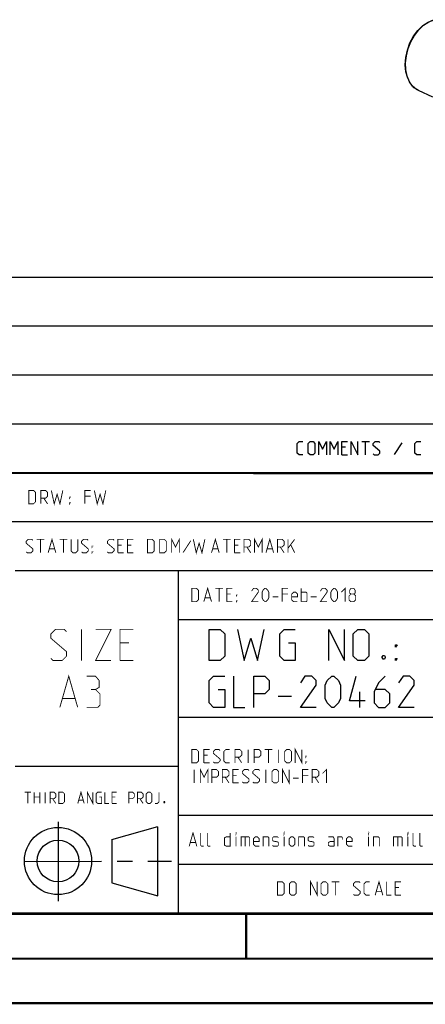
# Model space of a CAD drawing. Extents: x 0 to 420, y 0 to 297.
# Tile 41 of 93: x 284 to 329, y 0 to 110. Entities that reach past the tile are written whole.
import ezdxf

# ---------------------------------------------------------------- set-up
doc = ezdxf.new("R2010")
doc.units = 0
doc.header["$LTSCALE"] = 23.1
doc.linetypes.add('CENTER', pattern=[0.6, 0.375, -0.075, 0.075, -0.075])
doc.layers.get('0').update_dxf_attribs({"linetype": 'CONTINUOUS'})
doc.layers.add('AXES', color=7, linetype='CONTINUOUS')
doc.layers.add('DEFAULT_1', color=7, linetype='CENTER')

msp = doc.modelspace()

# ---------------------------------------------------------------- linework, layer by layer
at = {"color": 9, "linetype": 'CONTINUOUS'}
for p, q in [((327.992, 102.9), (327.637, 103.406)), ((328.433, 102.529), (327.992, 102.9)), ((328.658, 102.409), (328.433, 102.529))]:
    msp.add_line(p, q, dxfattribs=at)
at = {"color": 2, "linetype": 'CONTINUOUS'}
for p, q in [((246.85, 81.495), (409.81, 81.495)), ((246.85, 76.005), (409.81, 76.005)), ((246.85, 70.515), (409.81, 70.515)), ((246.85, 65.025), (409.81, 65.025)), ((322.288, 63.03), (323.145, 63.03)), ((322.717, 61.53), (322.717, 63.03)), ((320.467, 62.387), (320.038, 62.387)), ((326.788, 62.887), (325.931, 61.566)), ((320.038, 61.53), (320.681, 61.53)), ((246.85, 59.535), (409.81, 59.535)), ((246.85, 54.045), (356.53, 54.045)), ((283.41, 48.555), (338.25, 48.555)), ((301.69, 48.555), (301.69, 10.125)), ((301.69, 43.065), (409.81, 43.065)), ((312.919, 34.45), (314.419, 34.45)), ((322.086, 33.2), (322.086, 34.95)), ((301.69, 32.085), (409.81, 32.085)), ((283.41, 26.595), (301.69, 26.595)), ((301.69, 21.105), (409.81, 21.105)), ((288.243, 20.346), (288.243, 11.456)), ((294.261, 18.37), (299.428, 19.811)), ((299.429, 12.039), (299.43, 19.8)), ((294.262, 18.37), (294.273, 13.523)), ((301.69, 15.615), (409.81, 15.615)), ((294.272, 13.524), (299.428, 12.039)), ((246.85, 10.125), (409.81, 10.125))]:
    msp.add_line(p, q, dxfattribs=at)
at = {"color": 7, "linetype": 'CONTINUOUS'}
for p, q in [((246.868, 59.506), (409.628, 59.494)), ((409.86, 10.074), (25.007, 10.013))]:
    msp.add_line(p, q, dxfattribs=at)
msp.add_lwpolyline([(328.658, 102.409), (328.162, 102.727), (327.748, 103.196), (327.436, 103.799), (327.24, 104.509), (327.169, 105.294), (327.224, 106.121), (327.403, 106.955), (327.697, 107.762), (328.094, 108.51), (328.579, 109.168), (329.132, 109.707), (329.73, 110.105), (330.346, 110.344), (330.582, 110.371)], dxfattribs=at)
at = {"color": 9, "linetype": 'CONTINUOUS'}
msp.add_lwpolyline([(327.637, 103.406), (327.382, 104.026), (327.238, 104.738), (327.209, 105.512), (327.297, 106.318), (327.499, 107.124), (327.806, 107.9), (328.207, 108.613), (328.686, 109.236), (329.223, 109.745), (329.798, 110.12), (330.389, 110.345), (330.584, 110.368)], dxfattribs=at)
at = {"color": 2, "linetype": 'CONTINUOUS'}
for points in [[(315.681, 61.53), (315.253, 61.53), (315.038, 61.744), (315.038, 62.816), (315.253, 63.03), (315.681, 63.03)], [(316.288, 61.744), (316.288, 62.816), (316.503, 63.03), (316.824, 63.03), (317.038, 62.816), (317.038, 61.744), (316.824, 61.53), (316.503, 61.53), (316.288, 61.744)], [(317.467, 61.53), (317.467, 63.03), (317.895, 62.173), (318.324, 63.03), (318.324, 61.53)], [(318.753, 61.53), (318.753, 63.03), (319.181, 62.173), (319.61, 63.03), (319.61, 61.53)], [(320.038, 61.53), (320.038, 63.03), (320.681, 63.03)], [(321.11, 61.53), (321.11, 63.03), (321.86, 61.53), (321.86, 63.03)], [(323.574, 61.637), (323.681, 61.53), (324.11, 61.53), (324.324, 61.744), (324.324, 61.958), (323.574, 62.601), (323.574, 62.816), (323.788, 63.03), (324.217, 63.03), (324.324, 62.923)], [(328.895, 61.53), (328.467, 61.53), (328.253, 61.744), (328.253, 62.816), (328.467, 63.03), (328.895, 63.03)], [(305.169, 38.45), (305.169, 41.95), (306.419, 41.95), (306.919, 41.45), (306.919, 38.95), (306.419, 38.45), (305.169, 38.45)], [(308.335, 41.95), (309.085, 38.45), (309.835, 40.95), (310.585, 38.45), (311.335, 41.95)], [(314.086, 40.45), (314.836, 40.45), (314.836, 38.45), (313.585, 38.45), (313.085, 38.95), (313.085, 41.45), (313.585, 41.95), (314.836, 41.95)], [(318.586, 38.45), (318.586, 41.95), (320.335, 38.45), (320.335, 41.95)], [(321.336, 38.95), (321.336, 41.45), (321.835, 41.95), (322.586, 41.95), (323.085, 41.45), (323.085, 38.95), (322.586, 38.45), (321.835, 38.45), (321.336, 38.95)], [(326.085, 39.95), (326.085, 40.2), (326.252, 40.2), (326.085, 39.95)], [(324.835, 39.033), (324.919, 38.866), (324.919, 38.783), (324.835, 38.616), (324.669, 38.616), (324.586, 38.783), (324.586, 38.866), (324.669, 39.033), (324.835, 39.033)], [(326.085, 38.45), (326.085, 38.7), (326.252, 38.7), (326.085, 38.45)], [(306.169, 35.2), (306.919, 35.2), (306.919, 33.2), (305.669, 33.2), (305.169, 33.7), (305.169, 36.2), (305.669, 36.7), (306.919, 36.7)], [(307.919, 36.7), (307.919, 33.2), (309.169, 33.2)], [(310.169, 33.2), (310.169, 36.7), (311.419, 36.7), (311.919, 36.2), (311.919, 35.2), (311.419, 34.7), (310.169, 34.7)], [(317.169, 33.2), (315.419, 33.2), (317.169, 35.7), (317.169, 36.2), (316.669, 36.7), (315.919, 36.7), (315.419, 35.95)], [(318.169, 34.2), (318.169, 35.7), (318.419, 36.2), (318.919, 36.7), (319.169, 36.7), (319.669, 36.2), (319.919, 35.7), (319.919, 34.2), (319.669, 33.7), (319.169, 33.2), (318.919, 33.2), (318.419, 33.7), (318.169, 34.2)], [(322.669, 33.95), (320.919, 33.95), (321.669, 36.7)], [(324.919, 36.7), (324.169, 35.95), (323.669, 34.95), (323.669, 33.7), (324.169, 33.2), (324.919, 33.2), (325.419, 33.7), (325.419, 34.7), (324.919, 35.2), (323.836, 35.2)], [(328.169, 33.2), (326.419, 33.2), (328.169, 35.7), (328.169, 36.2), (327.669, 36.7), (326.919, 36.7), (326.419, 35.95)]]:
    msp.add_lwpolyline(points, dxfattribs=at)
at = {"color": 7, "linetype": 'CONTINUOUS', "const_width": 0.25}
for points in [[(246.86, 59.511), (409.652, 59.467)], [(409.831, 10.048), (25, 10)], [(309.323, 5.004), (309.323, 10.004)], [(20, 5), (415, 5)], [(420, 0), (0, 0)]]:
    msp.add_lwpolyline(points, dxfattribs=at)
at = {"color": 2, "linetype": 'CONTINUOUS', "const_width": 0.1}
for points in [[(284.936, 56.04), (284.936, 57.54), (285.472, 57.54), (285.686, 57.326), (285.686, 56.254), (285.472, 56.04), (284.936, 56.04)], [(286.294, 56.04), (286.294, 57.54), (286.829, 57.54), (287.044, 57.326), (287.044, 56.897), (286.829, 56.683), (286.294, 56.683)], [(287.472, 57.54), (287.794, 56.04), (288.115, 57.111), (288.436, 56.04), (288.758, 57.54)], [(291.222, 56.04), (291.222, 57.54), (291.865, 57.54)], [(292.294, 57.54), (292.615, 56.04), (292.936, 57.111), (293.258, 56.04), (293.579, 57.54)], [(286.615, 56.683), (287.044, 56.04)], [(289.508, 56.683), (289.508, 56.79), (289.579, 56.79), (289.508, 56.683)], [(291.865, 56.897), (291.222, 56.897)], [(289.508, 56.04), (289.508, 56.147), (289.579, 56.147), (289.508, 56.04)], [(284.651, 50.657), (284.758, 50.55), (285.186, 50.55), (285.401, 50.764), (285.401, 50.978), (284.651, 51.621), (284.651, 51.836), (284.865, 52.05), (285.294, 52.05), (285.401, 51.943)], [(285.829, 52.05), (286.686, 52.05)], [(286.258, 50.55), (286.258, 52.05)], [(287.115, 50.55), (287.544, 52.05), (287.972, 50.55)], [(288.401, 52.05), (289.258, 52.05)], [(288.829, 50.55), (288.829, 52.05)], [(289.686, 52.05), (289.686, 50.764), (289.901, 50.55), (290.222, 50.55), (290.436, 50.764), (290.436, 52.05)], [(290.865, 50.657), (290.972, 50.55), (291.401, 50.55), (291.615, 50.764), (291.615, 50.978), (290.865, 51.621), (290.865, 51.836), (291.079, 52.05), (291.508, 52.05), (291.615, 51.943)], [(293.758, 50.657), (293.865, 50.55), (294.294, 50.55), (294.508, 50.764), (294.508, 50.978), (293.758, 51.621), (293.758, 51.836), (293.972, 52.05), (294.401, 52.05), (294.508, 51.943)], [(294.936, 50.55), (294.936, 52.05), (295.579, 52.05)], [(296.008, 50.55), (296.008, 52.05), (296.651, 52.05)], [(298.258, 50.55), (298.258, 52.05), (298.794, 52.05), (299.008, 51.836), (299.008, 50.764), (298.794, 50.55), (298.258, 50.55)], [(299.615, 50.55), (299.615, 52.05), (300.151, 52.05), (300.365, 51.836), (300.365, 50.764), (300.151, 50.55), (299.615, 50.55)], [(300.972, 50.55), (300.972, 52.05), (301.401, 51.193), (301.829, 52.05), (301.829, 50.55)], [(303.115, 51.907), (302.258, 50.586)], [(303.401, 52.05), (303.722, 50.55), (304.044, 51.621), (304.365, 50.55), (304.686, 52.05)], [(305.436, 50.55), (305.865, 52.05), (306.294, 50.55)], [(306.722, 52.05), (307.579, 52.05)], [(307.151, 50.55), (307.151, 52.05)], [(308.008, 50.55), (308.008, 52.05), (308.651, 52.05)], [(309.079, 50.55), (309.079, 52.05), (309.615, 52.05), (309.829, 51.836), (309.829, 51.407), (309.615, 51.193), (309.079, 51.193)], [(310.258, 50.55), (310.258, 52.05), (310.686, 51.193), (311.115, 52.05), (311.115, 50.55)], [(311.544, 50.55), (311.972, 52.05), (312.401, 50.55)], [(312.829, 50.55), (312.829, 52.05), (313.365, 52.05), (313.579, 51.836), (313.579, 51.407), (313.365, 51.193), (312.829, 51.193)], [(314.008, 50.55), (314.008, 52.05)], [(314.008, 51.05), (314.758, 52.05)], [(287.258, 50.978), (287.829, 50.978)], [(292.044, 51.193), (292.044, 51.3), (292.115, 51.3), (292.044, 51.193)], [(295.365, 51.407), (294.936, 51.407)], [(296.436, 51.407), (296.008, 51.407)], [(305.579, 50.978), (306.151, 50.978)], [(308.436, 51.407), (308.008, 51.407)], [(309.401, 51.193), (309.829, 50.55)], [(311.686, 50.978), (312.258, 50.978)], [(313.151, 51.193), (313.579, 50.55)], [(314.329, 51.407), (314.758, 50.55)], [(292.044, 50.55), (292.044, 50.657), (292.115, 50.657), (292.044, 50.55)], [(294.936, 50.55), (295.579, 50.55)], [(296.008, 50.55), (296.651, 50.55)], [(308.008, 50.55), (308.651, 50.55)], [(303.216, 45.06), (303.216, 46.56), (303.752, 46.56), (303.966, 46.346), (303.966, 45.274), (303.752, 45.06), (303.216, 45.06)], [(304.574, 45.06), (305.002, 46.56), (305.431, 45.06)], [(305.859, 46.56), (306.716, 46.56)], [(306.288, 45.06), (306.288, 46.56)], [(307.145, 45.06), (307.145, 46.56), (307.788, 46.56)], [(310.681, 45.06), (309.931, 45.06), (310.681, 46.131), (310.681, 46.346), (310.466, 46.56), (310.145, 46.56), (309.931, 46.238)], [(311.109, 45.488), (311.109, 46.131), (311.216, 46.346), (311.431, 46.56), (311.538, 46.56), (311.752, 46.346), (311.859, 46.131), (311.859, 45.488), (311.752, 45.274), (311.538, 45.06), (311.431, 45.06), (311.216, 45.274), (311.109, 45.488)], [(313.359, 45.06), (313.359, 46.56), (314.002, 46.56)], [(315.502, 45.06), (315.502, 46.56)], [(318.395, 45.06), (317.645, 45.06), (318.395, 46.131), (318.395, 46.346), (318.181, 46.56), (317.859, 46.56), (317.645, 46.238)], [(318.824, 45.488), (318.824, 46.131), (318.931, 46.346), (319.145, 46.56), (319.252, 46.56), (319.466, 46.346), (319.574, 46.131), (319.574, 45.488), (319.466, 45.274), (319.252, 45.06), (319.145, 45.06), (318.931, 45.274), (318.824, 45.488)], [(320.002, 46.131), (320.431, 46.56), (320.431, 45.06)], [(321.074, 45.917), (320.931, 46.024), (320.931, 46.346), (321.074, 46.56), (321.395, 46.56), (321.538, 46.346), (321.538, 46.024), (321.395, 45.917), (321.609, 45.703), (321.609, 45.274), (321.395, 45.06), (321.074, 45.06), (320.859, 45.274)], [(304.716, 45.488), (305.288, 45.488)], [(307.574, 45.917), (307.145, 45.917)], [(308.216, 45.703), (308.216, 45.81), (308.288, 45.81), (308.216, 45.703)], [(312.288, 45.596), (312.931, 45.596)], [(314.002, 45.917), (313.359, 45.917)], [(315.074, 45.06), (314.645, 45.06), (314.431, 45.274), (314.431, 45.917), (314.645, 46.131), (314.859, 46.131), (315.074, 45.917), (315.074, 45.596), (314.431, 45.596)], [(315.502, 46.131), (316.038, 46.131), (316.145, 46.024), (316.145, 45.167), (316.038, 45.06), (315.502, 45.06)], [(316.574, 45.596), (317.216, 45.596)], [(320.859, 45.274), (320.859, 45.703), (321.074, 45.917), (321.395, 45.917)], [(307.145, 45.06), (307.788, 45.06)], [(308.216, 45.06), (308.216, 45.167), (308.288, 45.167), (308.216, 45.06)], [(287.425, 38.7), (287.675, 38.45), (288.675, 38.45), (289.175, 38.95), (289.175, 39.45), (287.425, 40.95), (287.425, 41.45), (287.925, 41.95), (288.925, 41.95), (289.175, 41.7)], [(290.841, 38.45), (290.841, 41.95)], [(292.425, 41.95), (294.175, 41.95), (292.425, 38.45), (294.175, 38.45)], [(295.175, 38.45), (295.175, 41.95), (296.675, 41.95)], [(296.175, 40.45), (295.175, 40.45)], [(295.175, 38.45), (296.675, 38.45)], [(288.425, 33.2), (289.425, 36.7), (290.425, 33.2)], [(292.425, 35.2), (292.841, 35.45), (292.841, 36.2), (292.425, 36.7), (291.425, 36.7)], [(291.425, 33.2), (292.675, 33.2), (292.925, 33.45), (292.925, 34.7), (292.425, 35.2), (291.925, 35.2)], [(288.758, 34.2), (290.091, 34.2)], [(303.216, 26.97), (303.216, 28.47), (303.752, 28.47), (303.966, 28.256), (303.966, 27.184), (303.752, 26.97), (303.216, 26.97)], [(304.574, 26.97), (304.574, 28.47), (305.216, 28.47)], [(305.002, 27.827), (304.574, 27.827)], [(305.645, 27.077), (305.752, 26.97), (306.181, 26.97), (306.395, 27.184), (306.395, 27.398), (305.645, 28.041), (305.645, 28.256), (305.859, 28.47), (306.288, 28.47), (306.395, 28.363)], [(307.466, 26.97), (307.038, 26.97), (306.824, 27.184), (306.824, 28.256), (307.038, 28.47), (307.466, 28.47)], [(308.074, 26.97), (308.074, 28.47), (308.609, 28.47), (308.824, 28.256), (308.824, 27.827), (308.609, 27.613), (308.074, 27.613)], [(308.395, 27.613), (308.824, 26.97)], [(309.538, 26.97), (309.538, 28.47)], [(310.216, 26.97), (310.216, 28.47), (310.752, 28.47), (310.966, 28.256), (310.966, 27.827), (310.752, 27.613), (310.216, 27.613)], [(311.395, 28.47), (312.252, 28.47)], [(311.824, 26.97), (311.824, 28.47)], [(312.966, 26.97), (312.966, 28.47)], [(313.645, 27.184), (313.645, 28.256), (313.859, 28.47), (314.181, 28.47), (314.395, 28.256), (314.395, 27.184), (314.181, 26.97), (313.859, 26.97), (313.645, 27.184)], [(314.824, 26.97), (314.824, 28.47), (315.574, 26.97), (315.574, 28.47)], [(316.002, 27.613), (316.002, 27.72), (316.074, 27.72), (316.002, 27.613)], [(304.574, 26.97), (305.216, 26.97)], [(316.002, 26.97), (316.002, 27.077), (316.074, 27.077), (316.002, 26.97)], [(303.502, 24.72), (303.502, 26.22)], [(304.181, 24.72), (304.181, 26.22), (304.609, 25.363), (305.038, 26.22), (305.038, 24.72)], [(305.466, 24.72), (305.466, 26.22), (306.002, 26.22), (306.216, 26.006), (306.216, 25.577), (306.002, 25.363), (305.466, 25.363)], [(306.645, 24.72), (306.645, 26.22), (307.181, 26.22), (307.395, 26.006), (307.395, 25.577), (307.181, 25.363), (306.645, 25.363)], [(307.824, 24.72), (307.824, 26.22), (308.466, 26.22)], [(308.252, 25.577), (307.824, 25.577)], [(308.895, 24.827), (309.002, 24.72), (309.431, 24.72), (309.645, 24.934), (309.645, 25.148), (308.895, 25.791), (308.895, 26.006), (309.109, 26.22), (309.538, 26.22), (309.645, 26.113)], [(310.074, 24.827), (310.181, 24.72), (310.609, 24.72), (310.824, 24.934), (310.824, 25.148), (310.074, 25.791), (310.074, 26.006), (310.288, 26.22), (310.716, 26.22), (310.824, 26.113)], [(311.538, 24.72), (311.538, 26.22)], [(312.216, 24.934), (312.216, 26.006), (312.431, 26.22), (312.752, 26.22), (312.966, 26.006), (312.966, 24.934), (312.752, 24.72), (312.431, 24.72), (312.216, 24.934)], [(313.395, 24.72), (313.395, 26.22), (314.145, 24.72), (314.145, 26.22)], [(315.645, 24.72), (315.645, 26.22), (316.288, 26.22)], [(316.288, 25.577), (315.645, 25.577)], [(316.716, 24.72), (316.716, 26.22), (317.252, 26.22), (317.466, 26.006), (317.466, 25.577), (317.252, 25.363), (316.716, 25.363)], [(317.895, 25.791), (318.324, 26.22), (318.324, 24.72)], [(306.966, 25.363), (307.395, 24.72)], [(307.824, 24.72), (308.466, 24.72)], [(314.574, 25.256), (315.216, 25.256)], [(317.038, 25.363), (317.466, 24.72)], [(284.484, 23.672), (285.198, 23.672)], [(284.841, 22.422), (284.841, 23.672)], [(285.556, 22.422), (285.556, 23.672)], [(286.181, 23.672), (286.181, 22.422)], [(286.776, 22.422), (286.776, 23.672)], [(287.341, 22.422), (287.341, 23.672), (287.788, 23.672), (287.966, 23.494), (287.966, 23.137), (287.788, 22.958), (287.341, 22.958)], [(288.323, 22.422), (288.323, 23.672), (288.77, 23.672), (288.948, 23.494), (288.948, 22.601), (288.77, 22.422), (288.323, 22.422)], [(290.437, 22.422), (290.794, 23.672), (291.151, 22.422)], [(291.508, 22.422), (291.508, 23.672), (292.133, 22.422), (292.133, 23.672)], [(292.847, 23.137), (293.115, 23.137), (293.115, 22.422), (292.669, 22.422), (292.49, 22.601), (292.49, 23.494), (292.669, 23.672), (293.115, 23.672)], [(293.472, 23.672), (293.472, 22.422), (293.919, 22.422)], [(294.276, 22.422), (294.276, 23.672), (294.812, 23.672)], [(296.151, 22.422), (296.151, 23.672), (296.597, 23.672), (296.776, 23.494), (296.776, 23.137), (296.597, 22.958), (296.151, 22.958)], [(297.133, 22.422), (297.133, 23.672), (297.579, 23.672), (297.758, 23.494), (297.758, 23.137), (297.579, 22.958), (297.133, 22.958)], [(298.115, 22.601), (298.115, 23.494), (298.294, 23.672), (298.562, 23.672), (298.74, 23.494), (298.74, 22.601), (298.562, 22.422), (298.294, 22.422), (298.115, 22.601)], [(299.097, 22.422), (299.365, 22.422), (299.544, 22.601), (299.544, 23.672)], [(285.556, 23.137), (286.181, 23.137)], [(287.609, 22.958), (287.966, 22.422)], [(290.556, 22.779), (291.032, 22.779)], [(294.633, 23.137), (294.276, 23.137)], [(294.276, 22.422), (294.812, 22.422)], [(297.401, 22.958), (297.758, 22.422)], [(300.169, 22.631), (300.198, 22.571), (300.198, 22.541), (300.169, 22.482), (300.109, 22.482), (300.079, 22.541), (300.079, 22.571), (300.109, 22.631), (300.169, 22.631)], [(302.931, 17.61), (303.359, 19.11), (303.788, 17.61)], [(304.538, 17.61), (304.324, 17.61), (304.216, 17.717), (304.216, 19.11)], [(305.288, 17.61), (305.074, 17.61), (304.966, 17.717), (304.966, 19.11)], [(307.538, 19.11), (307.538, 17.61), (307.109, 17.61), (306.895, 17.717), (306.895, 18.574), (307.109, 18.681), (307.538, 18.681)], [(308.181, 19.003), (308.181, 19.11), (308.216, 19.11), (308.181, 19.003)], [(313.574, 19.003), (313.574, 19.11), (313.609, 19.11), (313.574, 19.003)], [(323.038, 19.003), (323.038, 19.11), (323.074, 19.11), (323.038, 19.003)], [(327.466, 19.003), (327.466, 19.11), (327.502, 19.11), (327.466, 19.003)], [(328.359, 17.61), (328.145, 17.61), (328.038, 17.717), (328.038, 19.11)], [(329.109, 17.61), (328.895, 17.61), (328.788, 17.717), (328.788, 19.11)], [(303.074, 18.038), (303.645, 18.038)], [(308.181, 17.61), (308.181, 18.681)], [(308.752, 17.61), (308.752, 18.681), (309.609, 18.681), (309.716, 18.574), (309.716, 17.61)], [(309.216, 18.681), (309.216, 17.61)], [(310.788, 17.61), (310.359, 17.61), (310.145, 17.824), (310.145, 18.467), (310.359, 18.681), (310.574, 18.681), (310.788, 18.467), (310.788, 18.146), (310.145, 18.146)], [(311.216, 17.61), (311.216, 18.681), (311.752, 18.681), (311.859, 18.574), (311.859, 17.61)], [(312.288, 17.717), (312.395, 17.61), (312.824, 17.61), (312.931, 17.717), (312.931, 18.038), (312.824, 18.11), (312.395, 18.181), (312.288, 18.253), (312.288, 18.574), (312.395, 18.681), (312.824, 18.681), (312.931, 18.574)], [(313.574, 17.61), (313.574, 18.681)], [(314.145, 17.824), (314.145, 18.467), (314.359, 18.681), (314.574, 18.681), (314.788, 18.467), (314.788, 17.824), (314.574, 17.61), (314.359, 17.61), (314.145, 17.824)], [(315.216, 17.61), (315.216, 18.681), (315.752, 18.681), (315.859, 18.574), (315.859, 17.61)], [(316.288, 17.717), (316.395, 17.61), (316.824, 17.61), (316.931, 17.717), (316.931, 18.038), (316.824, 18.11), (316.395, 18.181), (316.288, 18.253), (316.288, 18.574), (316.395, 18.681), (316.824, 18.681), (316.931, 18.574)], [(319.181, 17.61), (319.181, 18.467), (319.074, 18.681), (318.538, 18.681)], [(319.181, 17.61), (318.752, 17.61), (318.538, 17.717), (318.538, 18.038), (318.752, 18.146), (319.181, 18.146)], [(319.609, 17.61), (319.609, 18.681), (320.038, 18.681), (320.109, 18.574), (320.109, 18.36)], [(321.216, 17.61), (320.788, 17.61), (320.574, 17.824), (320.574, 18.467), (320.788, 18.681), (321.002, 18.681), (321.216, 18.467), (321.216, 18.146), (320.574, 18.146)], [(323.038, 17.61), (323.038, 18.681)], [(323.609, 17.61), (323.609, 18.681), (324.145, 18.681), (324.252, 18.574), (324.252, 17.61)], [(325.859, 17.61), (325.859, 18.681), (326.716, 18.681), (326.824, 18.574), (326.824, 17.61)], [(326.324, 18.681), (326.324, 17.61)], [(327.466, 17.61), (327.466, 18.681)], [(312.827, 12.12), (312.827, 13.62), (313.363, 13.62), (313.577, 13.406), (313.577, 12.334), (313.363, 12.12), (312.827, 12.12)], [(314.184, 12.334), (314.184, 13.406), (314.398, 13.62), (314.72, 13.62), (314.934, 13.406), (314.934, 12.334), (314.72, 12.12), (314.398, 12.12), (314.184, 12.334)], [(316.541, 12.12), (316.541, 13.62), (317.291, 12.12), (317.291, 13.62)], [(317.72, 12.334), (317.72, 13.406), (317.934, 13.62), (318.255, 13.62), (318.47, 13.406), (318.47, 12.334), (318.255, 12.12), (317.934, 12.12), (317.72, 12.334)], [(318.898, 13.62), (319.755, 13.62)], [(319.327, 12.12), (319.327, 13.62)], [(321.363, 12.227), (321.47, 12.12), (321.898, 12.12), (322.113, 12.334), (322.113, 12.548), (321.363, 13.191), (321.363, 13.406), (321.577, 13.62), (322.005, 13.62), (322.113, 13.513)], [(323.184, 12.12), (322.755, 12.12), (322.541, 12.334), (322.541, 13.406), (322.755, 13.62), (323.184, 13.62)], [(323.791, 12.12), (324.22, 13.62), (324.648, 12.12)], [(325.077, 13.62), (325.077, 12.12), (325.613, 12.12)], [(326.041, 12.12), (326.041, 13.62), (326.684, 13.62)], [(323.934, 12.548), (324.505, 12.548)], [(326.47, 12.977), (326.041, 12.977)], [(326.041, 12.12), (326.684, 12.12)]]:
    msp.add_lwpolyline(points, dxfattribs=at)
at = {"color": 2, "linetype": 'CONTINUOUS'}
for radius in [3.772, 2.337]:
    msp.add_circle((288.22, 15.953), radius, dxfattribs=at)
at = {"layer": 'AXES', "color": 7, "linetype": 'CONTINUOUS'}
msp.add_line((330.27, 101.683), (328.658, 102.409), dxfattribs=at)
at = {"layer": 'DEFAULT_1', "color": 2, "linetype": 'CENTER'}
msp.add_line((284.447, 15.906), (300.963, 15.937), dxfattribs=at)

doc.saveas('drawing.dxf')
